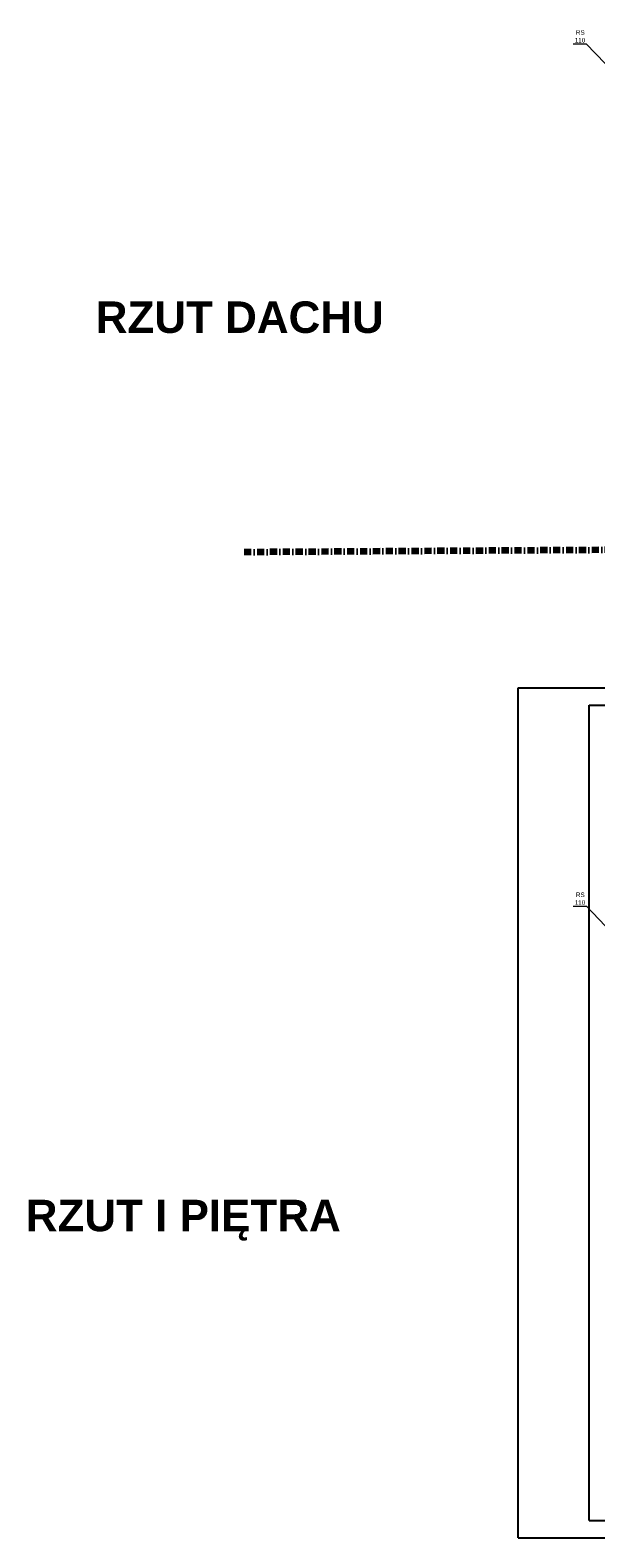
# Model space of a CAD drawing. Extents: x -220425 to -32551, y -64521 to 77206.
# Tile 38 of 59: x -220425 to -200644, y 21409 to 74084. Entities that reach past the tile are written whole.
import ezdxf

# ---------------------------------------------------------------- set-up
doc = ezdxf.new("R2010")
doc.units = 0
doc.header["$MEASUREMENT"] = 0
doc.set_wipeout_variables(frame=1)
doc.linetypes.add('Kreski i kropki', pattern=[450, 250, -100, 0, -100])
for name, color, linetype, lineweight in [('#ks', 34, 'Continuous', 30), ('ARCH TABELA_Nr_Pióra__1', 7, 'Continuous', 25), ('INWENT KONST. DREWNIANA_Nr_Pióra__20', 1, 'Continuous', 100), ('INWENT RURY SPUSTOWE_Nr_Pióra__21', 7, 'Continuous', 9)]:
    doc.layers.add(name, color=color, linetype=linetype, lineweight=lineweight)
doc.layers.add('Drzwi ArchiCAD', color=7, linetype='Continuous')
doc.layers.add('INWENT RZĘDNE', color=7, linetype='Continuous')
doc.styles.add('GENERATED_STYLE_11', font='arialbd.ttf')
doc.styles.add('GENERATED_STYLE_6', font='txt')

# ---------------------------------------------------------------- blocks, each defined once
blk = doc.blocks.new('Koty wysokościowe_17', base_point=(-175372, 65660))
at = {"layer": 'INWENT RURY SPUSTOWE_Nr_Pióra__21', "color": 252, "linetype": 'Continuous', "style": 'GENERATED_STYLE_6'}
for s, p in [('110', (-201384, 73650)), ('RS', (-201342, 73921))]:
    blk.add_text(s, height=160, dxfattribs=at).set_placement(p)
blk = doc.blocks.new('p2')
at = {"layer": 'INWENT KONST. DREWNIANA_Nr_Pióra__20', "color": 252, "linetype": 'Kreski i kropki', "flags": 128}
blk.add_lwpolyline([(-187936, 56001), (-213027, 55846)], dxfattribs=at)
at = {"layer": 'INWENT RURY SPUSTOWE_Nr_Pióra__21', "color": 252, "linetype": 'Continuous'}
for p, q in [((-201440, 73601), (-200978, 73601)), ((-200978, 73601), (-200322, 72915))]:
    blk.add_line(p, q, dxfattribs=at)
at = {"layer": 'INWENT RZĘDNE', "color": 252}
blk.add_blockref('Koty wysokościowe_17', (-175372, 65660), dxfattribs=at)
at = {"layer": 'ARCH TABELA_Nr_Pióra__1', "color": 252, "linetype": 'Continuous', "insert": (-218130, 64606), "char_height": 1100, "attachment_point": 1, "style": 'GENERATED_STYLE_11'}
blk.add_mtext('{RZUT DACHU}', dxfattribs=at)
blk = doc.blocks.new('A$C382C6C0C')
at = {"layer": '#ks', "color": 7, "lineweight": -3}
for p, q in [((-248.5, -2909), (-248.5, 61)), ((-248.5, 61), (3951.5, 61)), ((0, -2848), (0, 0)), ((0, 0), (3890.5, 0)), ((0, -2848), (3890.5, -2848)), ((-248.5, -2909), (3951.5, -2909))]:
    blk.add_line(p, q, dxfattribs=at)
blk = doc.blocks.new('A$C68B81502')
at = {"layer": 'INWENT RURY SPUSTOWE_Nr_Pióra__21', "color": 252, "linetype": 'Continuous'}
for p, q in [((-4188, 13491), (-3725, 13491)), ((-3725, 13491), (-3070, 12805))]:
    blk.add_line(p, q, dxfattribs=at)
at = {"layer": 'ARCH TABELA_Nr_Pióra__1', "color": 252, "linetype": 'Continuous', "style": 'GENERATED_STYLE_11'}
blk.add_text('RZUT I PIĘTRA', height=1100, dxfattribs=at).set_placement((-23324, 2136))
at = {"layer": 'INWENT RURY SPUSTOWE_Nr_Pióra__21', "color": 252, "linetype": 'Continuous', "style": 'GENERATED_STYLE_6'}
for s, p in [('110', (-4132, 13540)), ('RS', (-4090, 13811))]:
    blk.add_text(s, height=160, dxfattribs=at).set_placement(p)

msp = doc.modelspace()

# ---------------------------------------------------------------- block references
at = {"layer": 'Drzwi ArchiCAD'}
for name, p in [('p2', (0, 0)), ('A$C68B81502', (-197252.38, 29984.852))]:
    msp.add_blockref(name, p, dxfattribs=at)

# ---------------------------------------------------------------- next in the draw order: wipeouts: each hides what was drawn before it
msp.add_wipeout([(-192012.318, 28750.765), (-183057.171, 28750.765), (-183057.171, 22018.884), (-200875.213, 22018.884), (-200875.213, 28872.437)]).dxf.layer = 'Drzwi ArchiCAD'

# ---------------------------------------------------------------- next in the draw order: block references
at = {"layer": '#ks', "color": 1, "lineweight": 35, "xscale": 10, "yscale": 10, "zscale": 10}
msp.add_blockref('A$C382C6C0C', (-200875.213, 50498.884), dxfattribs=at)

doc.saveas('drawing.dxf')
